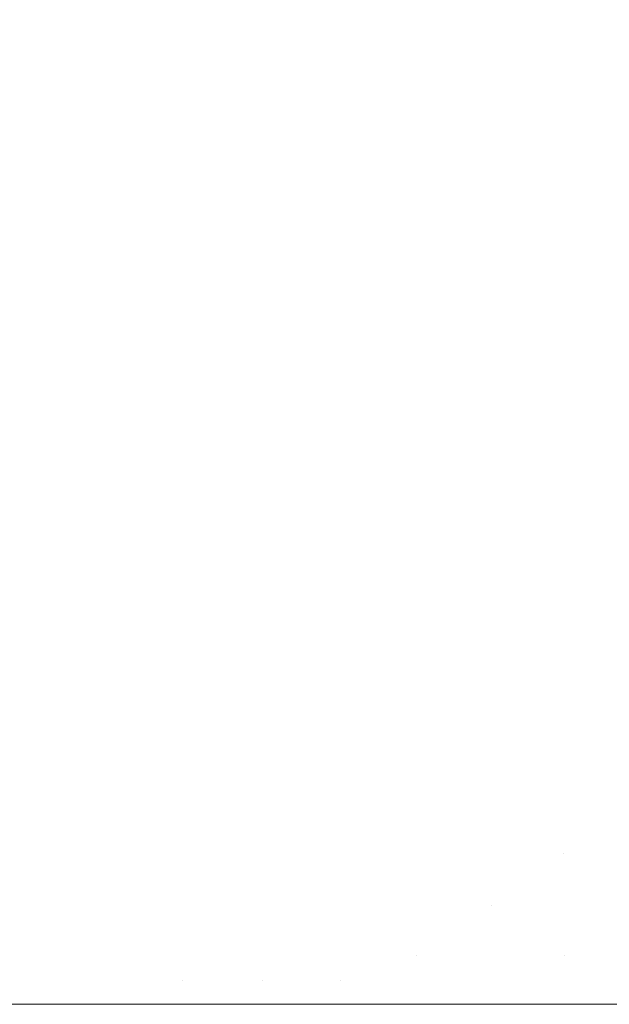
# Model space of a CAD drawing. Header units: centimetres. Extents: x -35.1 to 36.2, y 4.2 to 6.
# Tile 197 of 256: x -11.061 to -11.0226, y 5.9002 to 5.9643. Entities that reach past the tile are written whole.
import ezdxf

# ---------------------------------------------------------------- set-up
doc = ezdxf.new("R2010")
doc.units = ezdxf.units.CM
doc.header["$LTSCALE"] = 2.54
doc.layers.add('Lucido design-1', color=7, linetype='Continuous')

# ---------------------------------------------------------------- blocks, each defined once
blk = doc.blocks.new('Gruppo-4-1')
at = {"color": 7, "linetype": 'Continuous', "lineweight": 9}
for points, invisible_edges in [([(-11.060956, 5.966143, -2276.603867), (-11.060242, 5.964183, -2276.605454), (-11.066724, 5.964183, -2276.607197), (-11.067526, 5.966143, -2276.605634)], 15), ([(-11.054488, 5.966143, -2276.60235), (-11.053861, 5.964183, -2276.603957), (-11.060242, 5.964183, -2276.605454), (-11.060956, 5.966143, -2276.603867)], 15), ([(-11.048137, 5.966143, -2276.601066), (-11.047595, 5.964183, -2276.602691), (-11.053861, 5.964183, -2276.603957), (-11.054488, 5.966143, -2276.60235)], 15), ([(-11.041916, 5.966143, -2276.6), (-11.041458, 5.964183, -2276.601639), (-11.047595, 5.964183, -2276.602691), (-11.048137, 5.966143, -2276.601066)], 15), ([(-11.035835, 5.966143, -2276.599137), (-11.035458, 5.964183, -2276.600788), (-11.041458, 5.964183, -2276.601639), (-11.041916, 5.966143, -2276.6)], 15), ([(-11.029901, 5.966143, -2276.598462), (-11.029604, 5.964183, -2276.600121), (-11.035458, 5.964183, -2276.600788), (-11.035835, 5.966143, -2276.599137)], 15), ([(-11.023901, 5.964183, -2276.599626), (-11.029604, 5.964183, -2276.600121), (-11.029901, 5.966143, -2276.598462), (-11.024121, 5.966143, -2276.59796)], 15), ([(-11.024121, 5.966143, -2276.59796), (-11.018499, 5.966143, -2276.597617), (-11.018354, 5.964183, -2276.599287), (-11.023901, 5.964183, -2276.599626)], 15), ([(36.079692, 5.964491, -2276.245566), (-34.952766, 5.964491, -2276.245566), (-34.952766, 5.961088, -2276.242835), (36.079692, 5.961088, -2276.242835)], 5), ([(-11.065956, 5.962205, -2276.608695), (-11.066724, 5.964183, -2276.607197), (-11.060242, 5.964183, -2276.605454), (-11.059558, 5.962205, -2276.606974)], 15), ([(-11.059558, 5.962205, -2276.606974), (-11.060242, 5.964183, -2276.605454), (-11.053861, 5.964183, -2276.603957), (-11.05326, 5.962205, -2276.605497)], 15), ([(-11.05326, 5.962205, -2276.605497), (-11.053861, 5.964183, -2276.603957), (-11.047595, 5.964183, -2276.602691), (-11.047076, 5.962205, -2276.604247)], 15), ([(-11.047076, 5.962205, -2276.604247), (-11.047595, 5.964183, -2276.602691), (-11.041458, 5.964183, -2276.601639), (-11.041019, 5.962205, -2276.603209)], 15), ([(-11.041019, 5.962205, -2276.603209), (-11.041458, 5.964183, -2276.601639), (-11.035458, 5.964183, -2276.600788), (-11.035097, 5.962205, -2276.602369)], 15), ([(-11.035097, 5.962205, -2276.602369), (-11.035458, 5.964183, -2276.600788), (-11.029604, 5.964183, -2276.600121), (-11.029319, 5.962205, -2276.601711)], 15), ([(-11.023691, 5.962205, -2276.601222), (-11.029319, 5.962205, -2276.601711), (-11.029604, 5.964183, -2276.600121), (-11.023901, 5.964183, -2276.599626)], 15), ([(-11.023901, 5.964183, -2276.599626), (-11.018354, 5.964183, -2276.599287), (-11.018216, 5.962205, -2276.600888), (-11.023691, 5.962205, -2276.601222)], 15), ([(-11.059558, 5.962205, -2276.606974), (-11.058904, 5.960212, -2276.608429), (-11.065221, 5.960212, -2276.610128), (-11.065956, 5.962205, -2276.608695)], 15), ([(-11.05326, 5.962205, -2276.605497), (-11.052685, 5.960212, -2276.60697), (-11.058904, 5.960212, -2276.608429), (-11.059558, 5.962205, -2276.606974)], 15), ([(-11.047076, 5.962205, -2276.604247), (-11.04658, 5.960212, -2276.605736), (-11.052685, 5.960212, -2276.60697), (-11.05326, 5.962205, -2276.605497)], 15), ([(-11.041019, 5.962205, -2276.603209), (-11.040599, 5.960212, -2276.604711), (-11.04658, 5.960212, -2276.605736), (-11.047076, 5.962205, -2276.604247)], 15), ([(-11.035097, 5.962205, -2276.602369), (-11.034752, 5.960212, -2276.603881), (-11.040599, 5.960212, -2276.604711), (-11.041019, 5.962205, -2276.603209)], 15), ([(-11.029319, 5.962205, -2276.601711), (-11.029047, 5.960212, -2276.603232), (-11.034752, 5.960212, -2276.603881), (-11.035097, 5.962205, -2276.602369)], 15), ([(-11.023489, 5.960212, -2276.602749), (-11.029047, 5.960212, -2276.603232), (-11.029319, 5.962205, -2276.601711), (-11.023691, 5.962205, -2276.601222)], 15), ([(-11.023691, 5.962205, -2276.601222), (-11.018216, 5.962205, -2276.600888), (-11.018084, 5.960212, -2276.602419), (-11.023489, 5.960212, -2276.602749)], 15), ([(36.079692, 5.961088, -2276.242835), (-34.952766, 5.961088, -2276.242835), (-34.952766, 5.95757, -2276.240255), (36.079692, 5.95757, -2276.240255)], 5), ([(-11.064519, 5.958206, -2276.611496), (-11.065221, 5.960212, -2276.610128), (-11.058904, 5.960212, -2276.608429), (-11.058279, 5.958206, -2276.609818)], 15), ([(-11.058279, 5.958206, -2276.609818), (-11.058904, 5.960212, -2276.608429), (-11.052685, 5.960212, -2276.60697), (-11.052136, 5.958206, -2276.608377)], 15), ([(-11.052136, 5.958206, -2276.608377), (-11.052685, 5.960212, -2276.60697), (-11.04658, 5.960212, -2276.605736), (-11.046105, 5.958206, -2276.607158)], 15), ([(-11.046105, 5.958206, -2276.607158), (-11.04658, 5.960212, -2276.605736), (-11.040599, 5.960212, -2276.604711), (-11.040197, 5.958206, -2276.606146)], 15), ([(-11.040197, 5.958206, -2276.606146), (-11.040599, 5.960212, -2276.604711), (-11.034752, 5.960212, -2276.603881), (-11.034422, 5.958206, -2276.605326)], 15), ([(-11.034422, 5.958206, -2276.605326), (-11.034752, 5.960212, -2276.603881), (-11.029047, 5.960212, -2276.603232), (-11.028787, 5.958206, -2276.604685)], 15), ([(-11.023297, 5.958206, -2276.604208), (-11.028787, 5.958206, -2276.604685), (-11.029047, 5.960212, -2276.603232), (-11.023489, 5.960212, -2276.602749)], 15), ([(-11.023489, 5.960212, -2276.602749), (-11.018084, 5.960212, -2276.602419), (-11.017957, 5.958206, -2276.603882), (-11.023297, 5.958206, -2276.604208)], 15), ([(-11.058279, 5.958206, -2276.609818), (-11.057683, 5.956191, -2276.611143), (-11.063849, 5.956191, -2276.612801), (-11.064519, 5.958206, -2276.611496)], 15), ([(-11.052136, 5.958206, -2276.608377), (-11.051613, 5.956191, -2276.609719), (-11.057683, 5.956191, -2276.611143), (-11.058279, 5.958206, -2276.609818)], 15), ([(-11.046105, 5.958206, -2276.607158), (-11.045653, 5.956191, -2276.608514), (-11.051613, 5.956191, -2276.609719), (-11.052136, 5.958206, -2276.608377)], 15), ([(-11.040197, 5.958206, -2276.606146), (-11.039814, 5.956191, -2276.607514), (-11.045653, 5.956191, -2276.608514), (-11.046105, 5.958206, -2276.607158)], 15), ([(-11.034422, 5.958206, -2276.605326), (-11.034107, 5.956191, -2276.606704), (-11.039814, 5.956191, -2276.607514), (-11.040197, 5.958206, -2276.606146)], 15), ([(-11.028787, 5.958206, -2276.604685), (-11.028538, 5.956191, -2276.60607), (-11.034107, 5.956191, -2276.606704), (-11.034422, 5.958206, -2276.605326)], 15), ([(-11.023114, 5.956191, -2276.605599), (-11.028538, 5.956191, -2276.60607), (-11.028787, 5.958206, -2276.604685), (-11.023297, 5.958206, -2276.604208)], 15), ([(-11.023297, 5.958206, -2276.604208), (-11.017957, 5.958206, -2276.603882), (-11.017837, 5.956191, -2276.605277), (-11.023114, 5.956191, -2276.605599)], 15), ([(36.079692, 5.95757, -2276.240255), (-34.952766, 5.95757, -2276.240255), (-34.952766, 5.953942, -2276.237831), (36.079692, 5.953942, -2276.237831)], 5), ([(-11.063211, 5.954168, -2276.614044), (-11.063849, 5.956191, -2276.612801), (-11.057683, 5.956191, -2276.611143), (-11.057115, 5.954168, -2276.612405)], 15), ([(-11.057115, 5.954168, -2276.612405), (-11.057683, 5.956191, -2276.611143), (-11.051613, 5.956191, -2276.609719), (-11.051114, 5.954168, -2276.610997)], 15), ([(-11.051114, 5.954168, -2276.610997), (-11.051613, 5.956191, -2276.609719), (-11.045653, 5.956191, -2276.608514), (-11.045222, 5.954168, -2276.609806)], 15), ([(-11.045222, 5.954168, -2276.609806), (-11.045653, 5.956191, -2276.608514), (-11.039814, 5.956191, -2276.607514), (-11.03945, 5.954168, -2276.608817)], 15), ([(-11.03945, 5.954168, -2276.608817), (-11.039814, 5.956191, -2276.607514), (-11.034107, 5.956191, -2276.606704), (-11.033808, 5.954168, -2276.608016)], 15), ([(-11.033808, 5.954168, -2276.608016), (-11.034107, 5.956191, -2276.606704), (-11.028538, 5.956191, -2276.60607), (-11.028302, 5.954168, -2276.607389)], 15), ([(-11.028302, 5.954168, -2276.607389), (-11.028538, 5.956191, -2276.60607), (-11.023114, 5.956191, -2276.605599), (-11.022939, 5.954168, -2276.606924)], 15), ([(-11.022939, 5.954168, -2276.606924), (-11.023114, 5.956191, -2276.605599), (-11.017837, 5.956191, -2276.605277), (-11.017722, 5.954168, -2276.606605)], 15), ([(-11.057115, 5.954168, -2276.612405), (-11.056576, 5.952141, -2276.613604), (-11.062605, 5.952141, -2276.615225), (-11.063211, 5.954168, -2276.614044)], 15), ([(-11.051114, 5.954168, -2276.610997), (-11.05064, 5.952141, -2276.612212), (-11.056576, 5.952141, -2276.613604), (-11.057115, 5.954168, -2276.612405)], 15), ([(-11.045222, 5.954168, -2276.609806), (-11.044812, 5.952141, -2276.611033), (-11.05064, 5.952141, -2276.612212), (-11.051114, 5.954168, -2276.610997)], 15), ([(-11.03945, 5.954168, -2276.608817), (-11.039103, 5.952141, -2276.610055), (-11.044812, 5.952141, -2276.611033), (-11.045222, 5.954168, -2276.609806)], 15), ([(-11.033808, 5.954168, -2276.608016), (-11.033523, 5.952141, -2276.609263), (-11.039103, 5.952141, -2276.610055), (-11.03945, 5.954168, -2276.608817)], 15), ([(-11.028302, 5.954168, -2276.607389), (-11.028077, 5.952141, -2276.608644), (-11.033523, 5.952141, -2276.609263), (-11.033808, 5.954168, -2276.608016)], 15), ([(-11.022939, 5.954168, -2276.606924), (-11.022773, 5.952141, -2276.608183), (-11.028077, 5.952141, -2276.608644), (-11.028302, 5.954168, -2276.607389)], 15), ([(-11.017722, 5.954168, -2276.606605), (-11.017613, 5.952141, -2276.607868), (-11.022773, 5.952141, -2276.608183), (-11.022939, 5.954168, -2276.606924)], 15), ([(36.079692, 5.953942, -2276.237831), (-34.952766, 5.953942, -2276.237831), (-34.952766, 5.950212, -2276.235567), (36.079692, 5.950212, -2276.235567)], 5), ([(-11.06203, 5.950111, -2276.616346), (-11.062605, 5.952141, -2276.615225), (-11.056576, 5.952141, -2276.613604), (-11.056064, 5.950111, -2276.614742)], 15), ([(-11.056064, 5.950111, -2276.614742), (-11.056576, 5.952141, -2276.613604), (-11.05064, 5.952141, -2276.612212), (-11.05019, 5.950111, -2276.613364)], 15), ([(-11.05019, 5.950111, -2276.613364), (-11.05064, 5.952141, -2276.612212), (-11.044812, 5.952141, -2276.611033), (-11.044424, 5.950111, -2276.612198)], 15), ([(-11.044424, 5.950111, -2276.612198), (-11.044812, 5.952141, -2276.611033), (-11.039103, 5.952141, -2276.610055), (-11.038775, 5.950111, -2276.611231)], 15), ([(-11.038775, 5.950111, -2276.611231), (-11.039103, 5.952141, -2276.610055), (-11.033523, 5.952141, -2276.609263), (-11.033252, 5.950111, -2276.610447)], 15), ([(-11.033252, 5.950111, -2276.610447), (-11.033523, 5.952141, -2276.609263), (-11.028077, 5.952141, -2276.608644), (-11.027864, 5.950111, -2276.609834)], 15), ([(-11.027864, 5.950111, -2276.609834), (-11.028077, 5.952141, -2276.608644), (-11.022773, 5.952141, -2276.608183), (-11.022615, 5.950111, -2276.609377)], 15), ([(-11.022615, 5.950111, -2276.609377), (-11.022773, 5.952141, -2276.608183), (-11.017613, 5.952141, -2276.607868), (-11.01751, 5.950111, -2276.609066)], 15), ([(36.079692, 5.950212, -2276.235567), (-34.952766, 5.950212, -2276.235567), (-34.952766, 5.946387, -2276.233469), (36.079692, 5.946387, -2276.233469)], 5), ([(-11.056064, 5.950111, -2276.614742), (-11.055579, 5.948082, -2276.61582), (-11.061485, 5.948082, -2276.617408), (-11.06203, 5.950111, -2276.616346)], 15), ([(-11.05019, 5.950111, -2276.613364), (-11.049764, 5.948082, -2276.614456), (-11.055579, 5.948082, -2276.61582), (-11.056064, 5.950111, -2276.614742)], 15), ([(-11.044424, 5.950111, -2276.612198), (-11.044056, 5.948082, -2276.613302), (-11.049764, 5.948082, -2276.614456), (-11.05019, 5.950111, -2276.613364)], 15), ([(-11.038775, 5.950111, -2276.611231), (-11.038463, 5.948082, -2276.612344), (-11.044056, 5.948082, -2276.613302), (-11.044424, 5.950111, -2276.612198)], 15), ([(-11.033252, 5.950111, -2276.610447), (-11.032996, 5.948082, -2276.611568), (-11.038463, 5.948082, -2276.612344), (-11.038775, 5.950111, -2276.611231)], 15), ([(-11.027864, 5.950111, -2276.609834), (-11.027662, 5.948082, -2276.610961), (-11.032996, 5.948082, -2276.611568), (-11.033252, 5.950111, -2276.610447)], 15), ([(-11.022615, 5.950111, -2276.609377), (-11.022466, 5.948082, -2276.610509), (-11.027662, 5.948082, -2276.610961), (-11.027864, 5.950111, -2276.609834)], 15), ([(-11.01751, 5.950111, -2276.609066), (-11.017412, 5.948082, -2276.610201), (-11.022466, 5.948082, -2276.610509), (-11.022615, 5.950111, -2276.609377)], 15), ([(-11.066896, 5.946055, -2276.620221), (-11.067468, 5.948082, -2276.619235), (-11.061485, 5.948082, -2276.617408), (-11.06097, 5.946055, -2276.618412)], 15), ([(-11.06097, 5.946055, -2276.618412), (-11.061485, 5.948082, -2276.617408), (-11.055579, 5.948082, -2276.61582), (-11.05512, 5.946055, -2276.616839)], 15), ([(-11.05512, 5.946055, -2276.616839), (-11.055579, 5.948082, -2276.61582), (-11.049764, 5.948082, -2276.614456), (-11.049362, 5.946055, -2276.615488)], 15), ([(-11.049362, 5.946055, -2276.615488), (-11.049764, 5.948082, -2276.614456), (-11.044056, 5.948082, -2276.613302), (-11.043708, 5.946055, -2276.614345)], 15), ([(-11.043708, 5.946055, -2276.614345), (-11.044056, 5.948082, -2276.613302), (-11.038463, 5.948082, -2276.612344), (-11.038169, 5.946055, -2276.613396)], 15), ([(-11.038169, 5.946055, -2276.613396), (-11.038463, 5.948082, -2276.612344), (-11.032996, 5.948082, -2276.611568), (-11.032754, 5.946055, -2276.612628)], 15), ([(-11.032754, 5.946055, -2276.612628), (-11.032996, 5.948082, -2276.611568), (-11.027662, 5.948082, -2276.610961), (-11.027471, 5.946055, -2276.612026)], 15), ([(-11.027471, 5.946055, -2276.612026), (-11.027662, 5.948082, -2276.610961), (-11.022466, 5.948082, -2276.610509), (-11.022325, 5.946055, -2276.611579)], 15), ([(36.079692, 5.946387, -2276.233469), (-34.952766, 5.946387, -2276.233469), (-34.952766, 5.942474, -2276.231539), (36.079692, 5.942474, -2276.231539)], 5), ([(-11.06097, 5.946055, -2276.618412), (-11.060484, 5.944032, -2276.619359), (-11.066356, 5.944032, -2276.621152), (-11.066896, 5.946055, -2276.620221)], 15), ([(-11.05512, 5.946055, -2276.616839), (-11.054688, 5.944032, -2276.617801), (-11.060484, 5.944032, -2276.619359), (-11.06097, 5.946055, -2276.618412)], 15), ([(-11.049362, 5.946055, -2276.615488), (-11.048982, 5.944032, -2276.616462), (-11.054688, 5.944032, -2276.617801), (-11.05512, 5.946055, -2276.616839)], 15), ([(-11.043708, 5.946055, -2276.614345), (-11.043379, 5.944032, -2276.61533), (-11.048982, 5.944032, -2276.616462), (-11.049362, 5.946055, -2276.615488)], 15), ([(-11.038169, 5.946055, -2276.613396), (-11.037891, 5.944032, -2276.614389), (-11.043379, 5.944032, -2276.61533), (-11.043708, 5.946055, -2276.614345)], 15), ([(-11.032754, 5.946055, -2276.612628), (-11.032526, 5.944032, -2276.613628), (-11.037891, 5.944032, -2276.614389), (-11.038169, 5.946055, -2276.613396)], 15), ([(-11.027471, 5.946055, -2276.612026), (-11.027291, 5.944032, -2276.613032), (-11.032526, 5.944032, -2276.613628), (-11.032754, 5.946055, -2276.612628)], 15), ([(-11.022325, 5.946055, -2276.611579), (-11.022192, 5.944032, -2276.612589), (-11.027291, 5.944032, -2276.613032), (-11.027471, 5.946055, -2276.612026)], 15), ([(-11.065847, 5.942016, -2276.622029), (-11.066356, 5.944032, -2276.621152), (-11.060484, 5.944032, -2276.619359), (-11.060027, 5.942016, -2276.620251)], 15), ([(-11.060027, 5.942016, -2276.620251), (-11.060484, 5.944032, -2276.619359), (-11.054688, 5.944032, -2276.617801), (-11.05428, 5.942016, -2276.618706)], 15), ([(-11.05428, 5.942016, -2276.618706), (-11.054688, 5.944032, -2276.617801), (-11.048982, 5.944032, -2276.616462), (-11.048624, 5.942016, -2276.617379)], 15), ([(-11.048624, 5.942016, -2276.617379), (-11.048982, 5.944032, -2276.616462), (-11.043379, 5.944032, -2276.61533), (-11.04307, 5.942016, -2276.616257)], 15), ([(-11.04307, 5.942016, -2276.616257), (-11.043379, 5.944032, -2276.61533), (-11.037891, 5.944032, -2276.614389), (-11.037629, 5.942016, -2276.615325)], 15), ([(-11.037629, 5.942016, -2276.615325), (-11.037891, 5.944032, -2276.614389), (-11.032526, 5.944032, -2276.613628), (-11.032311, 5.942016, -2276.61457)], 15), ([(-11.032311, 5.942016, -2276.61457), (-11.032526, 5.944032, -2276.613628), (-11.027291, 5.944032, -2276.613032), (-11.027121, 5.942016, -2276.613979)], 15), ([(-11.027121, 5.942016, -2276.613979), (-11.027291, 5.944032, -2276.613032), (-11.022192, 5.944032, -2276.612589), (-11.022066, 5.942016, -2276.61354)], 15), ([(36.079692, 5.942474, -2276.231539), (-34.952766, 5.942474, -2276.231539), (-34.952766, 5.93848, -2276.229782), (36.079692, 5.93848, -2276.229782)], 5), ([(-11.060027, 5.942016, -2276.620251), (-11.059597, 5.940007, -2276.62109), (-11.065369, 5.940007, -2276.622852), (-11.065847, 5.942016, -2276.622029)], 15), ([(-11.05428, 5.942016, -2276.618706), (-11.053898, 5.940007, -2276.619557), (-11.059597, 5.940007, -2276.62109), (-11.060027, 5.942016, -2276.620251)], 15), ([(-11.048624, 5.942016, -2276.617379), (-11.048288, 5.940007, -2276.618241), (-11.053898, 5.940007, -2276.619557), (-11.05428, 5.942016, -2276.618706)], 15), ([(-11.04307, 5.942016, -2276.616257), (-11.042779, 5.940007, -2276.617128), (-11.048288, 5.940007, -2276.618241), (-11.048624, 5.942016, -2276.617379)], 15), ([(-11.037629, 5.942016, -2276.615325), (-11.037384, 5.940007, -2276.616203), (-11.042779, 5.940007, -2276.617128), (-11.04307, 5.942016, -2276.616257)], 15), ([(-11.032311, 5.942016, -2276.61457), (-11.032109, 5.940007, -2276.615454), (-11.037384, 5.940007, -2276.616203), (-11.037629, 5.942016, -2276.615325)], 15), ([(-11.027121, 5.942016, -2276.613979), (-11.026962, 5.940007, -2276.614869), (-11.032109, 5.940007, -2276.615454), (-11.032311, 5.942016, -2276.61457)], 15), ([(-11.022066, 5.942016, -2276.61354), (-11.021948, 5.940007, -2276.614433), (-11.026962, 5.940007, -2276.614869), (-11.027121, 5.942016, -2276.613979)], 15), ([(-11.064922, 5.938008, -2276.623624), (-11.065369, 5.940007, -2276.622852), (-11.059597, 5.940007, -2276.62109), (-11.059194, 5.938008, -2276.621875)], 15), ([(-11.059194, 5.938008, -2276.621875), (-11.059597, 5.940007, -2276.62109), (-11.053898, 5.940007, -2276.619557), (-11.053539, 5.938008, -2276.620355)], 15), ([(-11.053539, 5.938008, -2276.620355), (-11.053898, 5.940007, -2276.619557), (-11.048288, 5.940007, -2276.618241), (-11.047973, 5.938008, -2276.619049)], 15), ([(-11.047973, 5.938008, -2276.619049), (-11.048288, 5.940007, -2276.618241), (-11.042779, 5.940007, -2276.617128), (-11.042507, 5.938008, -2276.617944)], 15), ([(-11.042507, 5.938008, -2276.617944), (-11.042779, 5.940007, -2276.617128), (-11.037384, 5.940007, -2276.616203), (-11.037153, 5.938008, -2276.617027)], 15), ([(-11.037153, 5.938008, -2276.617027), (-11.037384, 5.940007, -2276.616203), (-11.032109, 5.940007, -2276.615454), (-11.031919, 5.938008, -2276.616284)], 15), ([(-11.031919, 5.938008, -2276.616284), (-11.032109, 5.940007, -2276.615454), (-11.026962, 5.940007, -2276.614869), (-11.026813, 5.938008, -2276.615703)], 15), ([(-11.026813, 5.938008, -2276.615703), (-11.026962, 5.940007, -2276.614869), (-11.021948, 5.940007, -2276.614433), (-11.021838, 5.938008, -2276.61527)], 15), ([(36.079692, 5.93848, -2276.229782), (-34.952766, 5.93848, -2276.229782), (-34.952766, 5.934414, -2276.228201), (36.079692, 5.934414, -2276.228201)], 5), ([(-11.059194, 5.938008, -2276.621875), (-11.058817, 5.936021, -2276.62261), (-11.064503, 5.936021, -2276.624346), (-11.064922, 5.938008, -2276.623624)], 15), ([(-11.053539, 5.938008, -2276.620355), (-11.053204, 5.936021, -2276.6211), (-11.058817, 5.936021, -2276.62261), (-11.059194, 5.938008, -2276.621875)], 15), ([(-11.047973, 5.938008, -2276.619049), (-11.047678, 5.936021, -2276.619804), (-11.053204, 5.936021, -2276.6211), (-11.053539, 5.938008, -2276.620355)], 15), ([(-11.042507, 5.938008, -2276.617944), (-11.042252, 5.936021, -2276.618707), (-11.047678, 5.936021, -2276.619804), (-11.047973, 5.938008, -2276.619049)], 15), ([(-11.037153, 5.938008, -2276.617027), (-11.036938, 5.936021, -2276.617797), (-11.042252, 5.936021, -2276.618707), (-11.042507, 5.938008, -2276.617944)], 15), ([(-11.031919, 5.938008, -2276.616284), (-11.031742, 5.936021, -2276.617059), (-11.036938, 5.936021, -2276.617797), (-11.037153, 5.938008, -2276.617027)], 15), ([(-11.026813, 5.938008, -2276.615703), (-11.026673, 5.936021, -2276.616482), (-11.031742, 5.936021, -2276.617059), (-11.031919, 5.938008, -2276.616284)], 15), ([(-11.021838, 5.938008, -2276.61527), (-11.021735, 5.936021, -2276.616053), (-11.026673, 5.936021, -2276.616482), (-11.026813, 5.938008, -2276.615703)], 15), ([(-11.064112, 5.934046, -2276.625019), (-11.064503, 5.936021, -2276.624346), (-11.058817, 5.936021, -2276.62261), (-11.058465, 5.934046, -2276.623295)], 15), ([(-11.058465, 5.934046, -2276.623295), (-11.058817, 5.936021, -2276.62261), (-11.053204, 5.936021, -2276.6211), (-11.052891, 5.934046, -2276.621796)], 15), ([(-11.052891, 5.934046, -2276.621796), (-11.053204, 5.936021, -2276.6211), (-11.047678, 5.936021, -2276.619804), (-11.047403, 5.934046, -2276.620508)], 15), ([(-11.047403, 5.934046, -2276.620508), (-11.047678, 5.936021, -2276.619804), (-11.042252, 5.936021, -2276.618707), (-11.042015, 5.934046, -2276.619419)], 15), ([(-11.042015, 5.934046, -2276.619419), (-11.042252, 5.936021, -2276.618707), (-11.036938, 5.936021, -2276.617797), (-11.036737, 5.934046, -2276.618515)], 15), ([(-11.036737, 5.934046, -2276.618515), (-11.036938, 5.936021, -2276.617797), (-11.031742, 5.936021, -2276.617059), (-11.031577, 5.934046, -2276.617782)], 15), ([(-11.031577, 5.934046, -2276.617782), (-11.031742, 5.936021, -2276.617059), (-11.026673, 5.936021, -2276.616482), (-11.026543, 5.934046, -2276.617209)], 15), ([(-11.026543, 5.934046, -2276.617209), (-11.026673, 5.936021, -2276.616482), (-11.021735, 5.936021, -2276.616053), (-11.021638, 5.934046, -2276.616783)], 15), ([(36.079692, 5.934414, -2276.228201), (-34.952766, 5.934414, -2276.228201), (-34.952766, 5.930283, -2276.226798), (36.079692, 5.930283, -2276.226798)], 5), ([(-11.058465, 5.934046, -2276.623295), (-11.058139, 5.932086, -2276.623931), (-11.063749, 5.932086, -2276.625644), (-11.064112, 5.934046, -2276.625019)], 15), ([(-11.052891, 5.934046, -2276.621796), (-11.0526, 5.932086, -2276.622442), (-11.058139, 5.932086, -2276.623931), (-11.058465, 5.934046, -2276.623295)], 15), ([(-11.047403, 5.934046, -2276.620508), (-11.047148, 5.932086, -2276.621163), (-11.0526, 5.932086, -2276.622442), (-11.052891, 5.934046, -2276.621796)], 15), ([(-11.042015, 5.934046, -2276.619419), (-11.041794, 5.932086, -2276.620081), (-11.047148, 5.932086, -2276.621163), (-11.047403, 5.934046, -2276.620508)], 15), ([(-11.036737, 5.934046, -2276.618515), (-11.03655, 5.932086, -2276.619182), (-11.041794, 5.932086, -2276.620081), (-11.042015, 5.934046, -2276.619419)], 15), ([(-11.031577, 5.934046, -2276.617782), (-11.031424, 5.932086, -2276.618455), (-11.03655, 5.932086, -2276.619182), (-11.036737, 5.934046, -2276.618515)], 15), ([(-11.026543, 5.934046, -2276.617209), (-11.026422, 5.932086, -2276.617885), (-11.031424, 5.932086, -2276.618455), (-11.031577, 5.934046, -2276.617782)], 15), ([(-11.021638, 5.934046, -2276.616783), (-11.021549, 5.932086, -2276.617462), (-11.026422, 5.932086, -2276.617885), (-11.026543, 5.934046, -2276.617209)], 15), ([(-11.063413, 5.930141, -2276.626224), (-11.063749, 5.932086, -2276.625644), (-11.058139, 5.932086, -2276.623931), (-11.057836, 5.930141, -2276.624522)], 15), ([(-11.057836, 5.930141, -2276.624522), (-11.058139, 5.932086, -2276.623931), (-11.0526, 5.932086, -2276.622442), (-11.05233, 5.930141, -2276.623041)], 15), ([(-11.05233, 5.930141, -2276.623041), (-11.0526, 5.932086, -2276.622442), (-11.047148, 5.932086, -2276.621163), (-11.046911, 5.930141, -2276.62177)], 15), ([(-11.046911, 5.930141, -2276.62177), (-11.047148, 5.932086, -2276.621163), (-11.041794, 5.932086, -2276.620081), (-11.04159, 5.930141, -2276.620694)], 15), ([(-11.04159, 5.930141, -2276.620694), (-11.041794, 5.932086, -2276.620081), (-11.03655, 5.932086, -2276.619182), (-11.036377, 5.930141, -2276.619801)], 15), ([(-11.036377, 5.930141, -2276.619801), (-11.03655, 5.932086, -2276.619182), (-11.031424, 5.932086, -2276.618455), (-11.031281, 5.930141, -2276.619078)], 15), ([(-11.031281, 5.930141, -2276.619078), (-11.031424, 5.932086, -2276.618455), (-11.026422, 5.932086, -2276.617885), (-11.026309, 5.930141, -2276.618512)], 15), ([(-11.026309, 5.930141, -2276.618512), (-11.026422, 5.932086, -2276.617885), (-11.021549, 5.932086, -2276.617462), (-11.021466, 5.930141, -2276.618091)], 15), ([(36.079692, 5.930283, -2276.226798), (-34.952766, 5.930283, -2276.226798), (-34.952766, 5.926094, -2276.225577), (36.079692, 5.926094, -2276.225577)], 5), ([(-11.057836, 5.930141, -2276.624522), (-11.057556, 5.928212, -2276.625067), (-11.063102, 5.928212, -2276.62676), (-11.063413, 5.930141, -2276.626224)], 15), ([(-11.05233, 5.930141, -2276.623041), (-11.052082, 5.928212, -2276.623594), (-11.057556, 5.928212, -2276.625067), (-11.057836, 5.930141, -2276.624522)], 15), ([(-11.046911, 5.930141, -2276.62177), (-11.046692, 5.928212, -2276.62233), (-11.052082, 5.928212, -2276.623594), (-11.05233, 5.930141, -2276.623041)], 15), ([(-11.04159, 5.930141, -2276.620694), (-11.041401, 5.928212, -2276.62126), (-11.046692, 5.928212, -2276.62233), (-11.046911, 5.930141, -2276.62177)], 15), ([(-11.036377, 5.930141, -2276.619801), (-11.036217, 5.928212, -2276.620372), (-11.041401, 5.928212, -2276.62126), (-11.04159, 5.930141, -2276.620694)], 15), ([(-11.031281, 5.930141, -2276.619078), (-11.03115, 5.928212, -2276.619653), (-11.036217, 5.928212, -2276.620372), (-11.036377, 5.930141, -2276.619801)], 15), ([(-11.026309, 5.930141, -2276.618512), (-11.026206, 5.928212, -2276.61909), (-11.03115, 5.928212, -2276.619653), (-11.031281, 5.930141, -2276.619078)], 15), ([(-11.021466, 5.930141, -2276.618091), (-11.021389, 5.928212, -2276.618672), (-11.026206, 5.928212, -2276.61909), (-11.026309, 5.930141, -2276.618512)], 15), ([(-11.062816, 5.926301, -2276.627252), (-11.063102, 5.928212, -2276.62676), (-11.057556, 5.928212, -2276.625067), (-11.057299, 5.926301, -2276.625568)], 15), ([(-11.057299, 5.926301, -2276.625568), (-11.057556, 5.928212, -2276.625067), (-11.052082, 5.928212, -2276.623594), (-11.051853, 5.926301, -2276.624103)], 15), ([(-11.051853, 5.926301, -2276.624103), (-11.052082, 5.928212, -2276.623594), (-11.046692, 5.928212, -2276.62233), (-11.046491, 5.926301, -2276.622845)], 15), ([(-11.046491, 5.926301, -2276.622845), (-11.046692, 5.928212, -2276.62233), (-11.041401, 5.928212, -2276.62126), (-11.041227, 5.926301, -2276.621781)], 15), ([(-11.041227, 5.926301, -2276.621781), (-11.041401, 5.928212, -2276.62126), (-11.036217, 5.928212, -2276.620372), (-11.03607, 5.926301, -2276.620898)], 15), ([(-11.03607, 5.926301, -2276.620898), (-11.036217, 5.928212, -2276.620372), (-11.03115, 5.928212, -2276.619653), (-11.031029, 5.926301, -2276.620182)], 15), ([(-11.031029, 5.926301, -2276.620182), (-11.03115, 5.928212, -2276.619653), (-11.026206, 5.928212, -2276.61909), (-11.02611, 5.926301, -2276.619622)], 15), ([(-11.02611, 5.926301, -2276.619622), (-11.026206, 5.928212, -2276.61909), (-11.021389, 5.928212, -2276.618672), (-11.021319, 5.926301, -2276.619206)], 15), ([(36.079692, 5.926094, -2276.225577), (-34.952766, 5.926094, -2276.225577), (-34.952766, 5.921856, -2276.22454), (36.079692, 5.921856, -2276.22454)], 5), ([(-11.057299, 5.926301, -2276.625568), (-11.057064, 5.924408, -2276.626027), (-11.062555, 5.924408, -2276.627703), (-11.062816, 5.926301, -2276.627252)], 15), ([(-11.051853, 5.926301, -2276.624103), (-11.051643, 5.924408, -2276.624569), (-11.057064, 5.924408, -2276.626027), (-11.057299, 5.926301, -2276.625568)], 15), ([(-11.046491, 5.926301, -2276.622845), (-11.046307, 5.924408, -2276.623317), (-11.051643, 5.924408, -2276.624569), (-11.051853, 5.926301, -2276.624103)], 15), ([(-11.041227, 5.926301, -2276.621781), (-11.041068, 5.924408, -2276.622258), (-11.046307, 5.924408, -2276.623317), (-11.046491, 5.926301, -2276.622845)], 15), ([(-11.03607, 5.926301, -2276.620898), (-11.035936, 5.924408, -2276.621379), (-11.041068, 5.924408, -2276.622258), (-11.041227, 5.926301, -2276.621781)], 15), ([(-11.031029, 5.926301, -2276.620182), (-11.030918, 5.924408, -2276.620667), (-11.035936, 5.924408, -2276.621379), (-11.03607, 5.926301, -2276.620898)], 15), ([(-11.02611, 5.926301, -2276.619622), (-11.026023, 5.924408, -2276.62011), (-11.030918, 5.924408, -2276.620667), (-11.031029, 5.926301, -2276.620182)], 15), ([(-11.021319, 5.926301, -2276.619206), (-11.021254, 5.924408, -2276.619695), (-11.026023, 5.924408, -2276.62011), (-11.02611, 5.926301, -2276.619622)], 15), ([(-11.062316, 5.922535, -2276.628114), (-11.062555, 5.924408, -2276.627703), (-11.057064, 5.924408, -2276.626027), (-11.056849, 5.922535, -2276.626445)], 15), ([(-11.056849, 5.922535, -2276.626445), (-11.057064, 5.924408, -2276.626027), (-11.051643, 5.924408, -2276.624569), (-11.051452, 5.922535, -2276.624994)], 15), ([(-11.051452, 5.922535, -2276.624994), (-11.051643, 5.924408, -2276.624569), (-11.046307, 5.924408, -2276.623317), (-11.046139, 5.922535, -2276.623747)], 15), ([(-11.046139, 5.922535, -2276.623747), (-11.046307, 5.924408, -2276.623317), (-11.041068, 5.924408, -2276.622258), (-11.040923, 5.922535, -2276.622693)], 15), ([(-11.040923, 5.922535, -2276.622693), (-11.041068, 5.924408, -2276.622258), (-11.035936, 5.924408, -2276.621379), (-11.035813, 5.922535, -2276.621818)], 15), ([(-11.035813, 5.922535, -2276.621818), (-11.035936, 5.924408, -2276.621379), (-11.030918, 5.924408, -2276.620667), (-11.030818, 5.922535, -2276.621109)], 15), ([(-11.030818, 5.922535, -2276.621109), (-11.030918, 5.924408, -2276.620667), (-11.026023, 5.924408, -2276.62011), (-11.025943, 5.922535, -2276.620554)], 15), ([(-11.025943, 5.922535, -2276.620554), (-11.026023, 5.924408, -2276.62011), (-11.021254, 5.924408, -2276.619695), (-11.021195, 5.922535, -2276.620141)], 15), ([(-11.056849, 5.922535, -2276.626445), (-11.056655, 5.920683, -2276.626824), (-11.0621, 5.920683, -2276.628487), (-11.062316, 5.922535, -2276.628114)], 15), ([(-11.051452, 5.922535, -2276.624994), (-11.051279, 5.920683, -2276.625378), (-11.056655, 5.920683, -2276.626824), (-11.056849, 5.922535, -2276.626445)], 15), ([(-11.046139, 5.922535, -2276.623747), (-11.045987, 5.920683, -2276.624137), (-11.051279, 5.920683, -2276.625378), (-11.051452, 5.922535, -2276.624994)], 15), ([(-11.040923, 5.922535, -2276.622693), (-11.040791, 5.920683, -2276.623087), (-11.045987, 5.920683, -2276.624137), (-11.046139, 5.922535, -2276.623747)], 15), ([(-11.035813, 5.922535, -2276.621818), (-11.035702, 5.920683, -2276.622215), (-11.040791, 5.920683, -2276.623087), (-11.040923, 5.922535, -2276.622693)], 15), ([(-11.030818, 5.922535, -2276.621109), (-11.030726, 5.920683, -2276.621509), (-11.035702, 5.920683, -2276.622215), (-11.035813, 5.922535, -2276.621818)], 15), ([(-11.025943, 5.922535, -2276.620554), (-11.025871, 5.920683, -2276.620956), (-11.030726, 5.920683, -2276.621509), (-11.030818, 5.922535, -2276.621109)], 15), ([(-11.021195, 5.922535, -2276.620141), (-11.021142, 5.920683, -2276.620545), (-11.025871, 5.920683, -2276.620956), (-11.025943, 5.922535, -2276.620554)], 15), ([(36.079692, 5.920679, -2276.224306), (36.079692, 5.921856, -2276.22454), (-34.952766, 5.921856, -2276.22454), (-34.952766, 5.920679, -2276.224306)], 10), ([(-34.952766, 5.920679, -2276.224306), (-34.952766, 5.917577, -2276.223689), (36.079692, 5.917577, -2276.223689), (36.079692, 5.920679, -2276.224306)], 10), ([(-11.061906, 5.918851, -2276.628822), (-11.0621, 5.920683, -2276.628487), (-11.056655, 5.920683, -2276.626824), (-11.05648, 5.918851, -2276.627165)], 15), ([(-11.05648, 5.918851, -2276.627165), (-11.056655, 5.920683, -2276.626824), (-11.051279, 5.920683, -2276.625378), (-11.051123, 5.918851, -2276.625725)], 15), ([(-11.051123, 5.918851, -2276.625725), (-11.051279, 5.920683, -2276.625378), (-11.045987, 5.920683, -2276.624137), (-11.04585, 5.918851, -2276.624488)], 15), ([(-11.04585, 5.918851, -2276.624488), (-11.045987, 5.920683, -2276.624137), (-11.040791, 5.920683, -2276.623087), (-11.040673, 5.918851, -2276.623441)], 15), ([(-11.040673, 5.918851, -2276.623441), (-11.040791, 5.920683, -2276.623087), (-11.035702, 5.920683, -2276.622215), (-11.035602, 5.918851, -2276.622572)], 15), ([(-11.035602, 5.918851, -2276.622572), (-11.035702, 5.920683, -2276.622215), (-11.030726, 5.920683, -2276.621509), (-11.030644, 5.918851, -2276.621869)], 15), ([(-11.030644, 5.918851, -2276.621869), (-11.030726, 5.920683, -2276.621509), (-11.025871, 5.920683, -2276.620956), (-11.025807, 5.918851, -2276.621318)], 15), ([(-11.025807, 5.918851, -2276.621318), (-11.025871, 5.920683, -2276.620956), (-11.021142, 5.920683, -2276.620545), (-11.021094, 5.918851, -2276.620909)], 15), ([(-11.05648, 5.918851, -2276.627165), (-11.056323, 5.91704, -2276.62747), (-11.061732, 5.91704, -2276.629121), (-11.061906, 5.918851, -2276.628822)], 15), ([(-11.051123, 5.918851, -2276.625725), (-11.050984, 5.91704, -2276.626034), (-11.056323, 5.91704, -2276.62747), (-11.05648, 5.918851, -2276.627165)], 15), ([(-11.04585, 5.918851, -2276.624488), (-11.045728, 5.91704, -2276.624801), (-11.050984, 5.91704, -2276.626034), (-11.051123, 5.918851, -2276.625725)], 15), ([(-11.040673, 5.918851, -2276.623441), (-11.040568, 5.91704, -2276.623758), (-11.045728, 5.91704, -2276.624801), (-11.04585, 5.918851, -2276.624488)], 15), ([(-11.035602, 5.918851, -2276.622572), (-11.035512, 5.91704, -2276.622892), (-11.040568, 5.91704, -2276.623758), (-11.040673, 5.918851, -2276.623441)], 15), ([(-11.030644, 5.918851, -2276.621869), (-11.030571, 5.91704, -2276.62219), (-11.035512, 5.91704, -2276.622892), (-11.035602, 5.918851, -2276.622572)], 15), ([(-11.025807, 5.918851, -2276.621318), (-11.025749, 5.91704, -2276.621641), (-11.030571, 5.91704, -2276.62219), (-11.030644, 5.918851, -2276.621869)], 15), ([(-11.021094, 5.918851, -2276.620909), (-11.021051, 5.91704, -2276.621233), (-11.025749, 5.91704, -2276.621641), (-11.025807, 5.918851, -2276.621318)], 15), ([(36.079692, 5.917039, -2276.223606), (36.079692, 5.917577, -2276.223689), (-34.952766, 5.917577, -2276.223689), (-34.952766, 5.917039, -2276.223606)], 10), ([(-34.952766, 5.917039, -2276.223606), (-34.952766, 5.913486, -2276.22306), (36.079692, 5.913486, -2276.22306), (36.079692, 5.917039, -2276.223606)], 10), ([(-11.061578, 5.915252, -2276.629386), (-11.061732, 5.91704, -2276.629121), (-11.056323, 5.91704, -2276.62747), (-11.056185, 5.915252, -2276.627739)], 15), ([(-11.056185, 5.915252, -2276.627739), (-11.056323, 5.91704, -2276.62747), (-11.050984, 5.91704, -2276.626034), (-11.050861, 5.915252, -2276.626308)], 15), ([(-11.050861, 5.915252, -2276.626308), (-11.050984, 5.91704, -2276.626034), (-11.045728, 5.91704, -2276.624801), (-11.04562, 5.915252, -2276.625078)], 15), ([(-11.04562, 5.915252, -2276.625078), (-11.045728, 5.91704, -2276.624801), (-11.040568, 5.91704, -2276.623758), (-11.040474, 5.915252, -2276.624038)], 15), ([(-11.040474, 5.915252, -2276.624038), (-11.040568, 5.91704, -2276.623758), (-11.035512, 5.91704, -2276.622892), (-11.035433, 5.915252, -2276.623174)], 15), ([(-11.035433, 5.915252, -2276.623174), (-11.035512, 5.91704, -2276.622892), (-11.030571, 5.91704, -2276.62219), (-11.030506, 5.915252, -2276.622475)], 15), ([(-11.030506, 5.915252, -2276.622475), (-11.030571, 5.91704, -2276.62219), (-11.025749, 5.91704, -2276.621641), (-11.025697, 5.915252, -2276.621928)], 15), ([(-11.025697, 5.915252, -2276.621928), (-11.025749, 5.91704, -2276.621641), (-11.021051, 5.91704, -2276.621233), (-11.021014, 5.915252, -2276.621521)], 15), ([(-11.056185, 5.915252, -2276.627739), (-11.056064, 5.913486, -2276.627975), (-11.061444, 5.913486, -2276.629617), (-11.061578, 5.915252, -2276.629386)], 15), ([(-11.050861, 5.915252, -2276.626308), (-11.050753, 5.913486, -2276.626547), (-11.056064, 5.913486, -2276.627975), (-11.056185, 5.915252, -2276.627739)], 15), ([(-11.04562, 5.915252, -2276.625078), (-11.045526, 5.913486, -2276.62532), (-11.050753, 5.913486, -2276.626547), (-11.050861, 5.915252, -2276.626308)], 15), ([(-11.040474, 5.915252, -2276.624038), (-11.040392, 5.913486, -2276.624283), (-11.045526, 5.913486, -2276.62532), (-11.04562, 5.915252, -2276.625078)], 15), ([(-11.035433, 5.915252, -2276.623174), (-11.035364, 5.913486, -2276.623421), (-11.040392, 5.913486, -2276.624283), (-11.040474, 5.915252, -2276.624038)], 15), ([(-11.030506, 5.915252, -2276.622475), (-11.030449, 5.913486, -2276.622724), (-11.035364, 5.913486, -2276.623421), (-11.035433, 5.915252, -2276.623174)], 15), ([(-11.025697, 5.915252, -2276.621928), (-11.025653, 5.913486, -2276.622178), (-11.030449, 5.913486, -2276.622724), (-11.030506, 5.915252, -2276.622475)], 15), ([(-11.021014, 5.915252, -2276.621521), (-11.02098, 5.913486, -2276.621772), (-11.025653, 5.913486, -2276.622178), (-11.025697, 5.915252, -2276.621928)], 15), ([(-34.952766, 5.913486, -2276.22306), (-34.952766, 5.913265, -2276.223025), (36.079692, 5.913265, -2276.223025), (36.079692, 5.913486, -2276.22306)], 10), ([(36.079692, 5.910022, -2276.22267), (36.079692, 5.913265, -2276.223025), (-34.952766, 5.913265, -2276.223025), (-34.952766, 5.910022, -2276.22267)], 10), ([(-11.061328, 5.911744, -2276.629817), (-11.061444, 5.913486, -2276.629617), (-11.056064, 5.913486, -2276.627975), (-11.05596, 5.911744, -2276.628178)], 15), ([(-11.05596, 5.911744, -2276.628178), (-11.056064, 5.913486, -2276.627975), (-11.050753, 5.913486, -2276.626547), (-11.050661, 5.911744, -2276.626753)], 15), ([(-11.050661, 5.911744, -2276.626753), (-11.050753, 5.913486, -2276.626547), (-11.045526, 5.913486, -2276.62532), (-11.045444, 5.911744, -2276.62553)], 15), ([(-11.045444, 5.911744, -2276.62553), (-11.045526, 5.913486, -2276.62532), (-11.040392, 5.913486, -2276.624283), (-11.040322, 5.911744, -2276.624494)], 15), ([(-11.040322, 5.911744, -2276.624494), (-11.040392, 5.913486, -2276.624283), (-11.035364, 5.913486, -2276.623421), (-11.035305, 5.911744, -2276.623635)], 15), ([(-11.035305, 5.911744, -2276.623635), (-11.035364, 5.913486, -2276.623421), (-11.030449, 5.913486, -2276.622724), (-11.0304, 5.911744, -2276.622938)], 15), ([(-11.0304, 5.911744, -2276.622938), (-11.030449, 5.913486, -2276.622724), (-11.025653, 5.913486, -2276.622178), (-11.025614, 5.911744, -2276.622394)], 15), ([(-11.025614, 5.911744, -2276.622394), (-11.025653, 5.913486, -2276.622178), (-11.02098, 5.913486, -2276.621772), (-11.020952, 5.911744, -2276.621989)], 15), ([(-11.05596, 5.911744, -2276.628178), (-11.055871, 5.910024, -2276.628351), (-11.06123, 5.910024, -2276.629987), (-11.061328, 5.911744, -2276.629817)], 15), ([(-11.050661, 5.911744, -2276.626753), (-11.050582, 5.910024, -2276.626928), (-11.055871, 5.910024, -2276.628351), (-11.05596, 5.911744, -2276.628178)], 15), ([(-11.045444, 5.911744, -2276.62553), (-11.045375, 5.910024, -2276.625707), (-11.050582, 5.910024, -2276.626928), (-11.050661, 5.911744, -2276.626753)], 15), ([(-11.040322, 5.911744, -2276.624494), (-11.040262, 5.910024, -2276.624673), (-11.045375, 5.910024, -2276.625707), (-11.045444, 5.911744, -2276.62553)], 15), ([(-11.035305, 5.911744, -2276.623635), (-11.035254, 5.910024, -2276.623815), (-11.040262, 5.910024, -2276.624673), (-11.040322, 5.911744, -2276.624494)], 15), ([(-11.0304, 5.911744, -2276.622938), (-11.030358, 5.910024, -2276.62312), (-11.035254, 5.910024, -2276.623815), (-11.035305, 5.911744, -2276.623635)], 15), ([(-11.025614, 5.911744, -2276.622394), (-11.025581, 5.910024, -2276.622577), (-11.030358, 5.910024, -2276.62312), (-11.0304, 5.911744, -2276.622938)], 15), ([(-11.020952, 5.911744, -2276.621989), (-11.020928, 5.910024, -2276.622172), (-11.025581, 5.910024, -2276.622577), (-11.025614, 5.911744, -2276.622394)], 15), ([(-34.952766, 5.910022, -2276.22267), (-34.952766, 5.908928, -2276.22255), (36.079692, 5.908928, -2276.22255), (36.079692, 5.910022, -2276.22267)], 10), ([(-11.061148, 5.908329, -2276.630127), (-11.06123, 5.910024, -2276.629987), (-11.055871, 5.910024, -2276.628351), (-11.055798, 5.908329, -2276.628493)], 15), ([(-11.055798, 5.908329, -2276.628493), (-11.055871, 5.910024, -2276.628351), (-11.050582, 5.910024, -2276.626928), (-11.050517, 5.908329, -2276.627073)], 15), ([(-11.050517, 5.908329, -2276.627073), (-11.050582, 5.910024, -2276.626928), (-11.045375, 5.910024, -2276.625707), (-11.045318, 5.908329, -2276.625853)], 15), ([(-11.045318, 5.908329, -2276.625853), (-11.045375, 5.910024, -2276.625707), (-11.040262, 5.910024, -2276.624673), (-11.040213, 5.908329, -2276.624821)], 15), ([(-11.040213, 5.908329, -2276.624821), (-11.040262, 5.910024, -2276.624673), (-11.035254, 5.910024, -2276.623815), (-11.035212, 5.908329, -2276.623965)], 15), ([(-11.035212, 5.908329, -2276.623965), (-11.035254, 5.910024, -2276.623815), (-11.030358, 5.910024, -2276.62312), (-11.030324, 5.908329, -2276.623271)], 15), ([(-11.030324, 5.908329, -2276.623271), (-11.030358, 5.910024, -2276.62312), (-11.025581, 5.910024, -2276.622577)], 11), ([(-11.025581, 5.910024, -2276.622577), (-11.025532, 5.906657, -2276.622849), (-11.030296, 5.906657, -2276.623391), (-11.030324, 5.908329, -2276.623271)], 15), ([(-11.020891, 5.906657, -2276.622446), (-11.025532, 5.906657, -2276.622849), (-11.025581, 5.910024, -2276.622577), (-11.020928, 5.910024, -2276.622172)], 15), ([(36.079692, 5.908928, -2276.22255), (-34.952766, 5.908928, -2276.22255), (-34.952766, 5.904574, -2276.222265), (36.079692, 5.904574, -2276.222265)], 5), ([(-11.055798, 5.908329, -2276.628493), (-11.05574, 5.906657, -2276.628607), (-11.061083, 5.906657, -2276.630239), (-11.061148, 5.908329, -2276.630127)], 15), ([(-11.050517, 5.908329, -2276.627073), (-11.050465, 5.906657, -2276.627189), (-11.05574, 5.906657, -2276.628607), (-11.055798, 5.908329, -2276.628493)], 15), ([(-11.045318, 5.908329, -2276.625853), (-11.045272, 5.906657, -2276.62597), (-11.050465, 5.906657, -2276.627189), (-11.050517, 5.908329, -2276.627073)], 15), ([(-11.040213, 5.908329, -2276.624821), (-11.040173, 5.906657, -2276.62494), (-11.045272, 5.906657, -2276.62597), (-11.045318, 5.908329, -2276.625853)], 15), ([(-11.035212, 5.908329, -2276.623965), (-11.035179, 5.906657, -2276.624084), (-11.040173, 5.906657, -2276.62494), (-11.040213, 5.908329, -2276.624821)], 15), ([(-11.030324, 5.908329, -2276.623271), (-11.030296, 5.906657, -2276.623391), (-11.035179, 5.906657, -2276.624084), (-11.035212, 5.908329, -2276.623965)], 15), ([(-11.061034, 5.905009, -2276.630324), (-11.061083, 5.906657, -2276.630239), (-11.05574, 5.906657, -2276.628607), (-11.055695, 5.905009, -2276.628694)], 15), ([(-11.055695, 5.905009, -2276.628694), (-11.05574, 5.906657, -2276.628607), (-11.050465, 5.906657, -2276.627189), (-11.050425, 5.905009, -2276.627277)], 15), ([(-11.050425, 5.905009, -2276.627277), (-11.050465, 5.906657, -2276.627189), (-11.045272, 5.906657, -2276.62597), (-11.045237, 5.905009, -2276.626059)], 15), ([(-11.045237, 5.905009, -2276.626059), (-11.045272, 5.906657, -2276.62597), (-11.040173, 5.906657, -2276.62494), (-11.040143, 5.905009, -2276.62503)], 15), ([(-11.040143, 5.905009, -2276.62503), (-11.040173, 5.906657, -2276.62494), (-11.035179, 5.906657, -2276.624084), (-11.035153, 5.905009, -2276.624175)], 15), ([(-11.035153, 5.905009, -2276.624175), (-11.035179, 5.906657, -2276.624084), (-11.030296, 5.906657, -2276.623391)], 11), ([(-11.030296, 5.906657, -2276.623391), (-11.030261, 5.903386, -2276.623546), (-11.035136, 5.903386, -2276.624238), (-11.035153, 5.905009, -2276.624175)], 15), ([(-11.030296, 5.906657, -2276.623391), (-11.025532, 5.906657, -2276.622849), (-11.025504, 5.903386, -2276.623005), (-11.030261, 5.903386, -2276.623546)], 15), ([(-11.020871, 5.903386, -2276.622602), (-11.025504, 5.903386, -2276.623005), (-11.025532, 5.906657, -2276.622849), (-11.020891, 5.906657, -2276.622446)], 15), ([(-11.055695, 5.905009, -2276.628694), (-11.055664, 5.903386, -2276.628754), (-11.060999, 5.903386, -2276.630383), (-11.061034, 5.905009, -2276.630324)], 15), ([(-11.050425, 5.905009, -2276.627277), (-11.050398, 5.903386, -2276.627338), (-11.055664, 5.903386, -2276.628754), (-11.055695, 5.905009, -2276.628694)], 15), ([(-11.045237, 5.905009, -2276.626059), (-11.045213, 5.903386, -2276.626122), (-11.050398, 5.903386, -2276.627338), (-11.050425, 5.905009, -2276.627277)], 15), ([(-11.040143, 5.905009, -2276.62503), (-11.040122, 5.903386, -2276.625093), (-11.045213, 5.903386, -2276.626122), (-11.045237, 5.905009, -2276.626059)], 15), ([(-11.035153, 5.905009, -2276.624175), (-11.035136, 5.903386, -2276.624238), (-11.040122, 5.903386, -2276.625093), (-11.040143, 5.905009, -2276.62503)], 15), ([(36.079692, 5.903385, -2276.222239), (36.079692, 5.904574, -2276.222265), (-34.952766, 5.904574, -2276.222265), (-34.952766, 5.903385, -2276.222239)], 10), ([(-34.952766, 5.903385, -2276.222239), (-34.952766, 5.900212, -2276.22217), (36.079692, 5.900212, -2276.22217), (36.079692, 5.903385, -2276.222239)], 8), ([(-11.060979, 5.901787, -2276.630418), (-11.060999, 5.903386, -2276.630383), (-11.055664, 5.903386, -2276.628754), (-11.055646, 5.901787, -2276.62879)], 15), ([(-11.055646, 5.901787, -2276.62879), (-11.055664, 5.903386, -2276.628754), (-11.050398, 5.903386, -2276.627338), (-11.050381, 5.901787, -2276.627374)], 15), ([(-11.050381, 5.901787, -2276.627374), (-11.050398, 5.903386, -2276.627338), (-11.045213, 5.903386, -2276.626122), (-11.045199, 5.901787, -2276.626158)], 15), ([(-11.045199, 5.901787, -2276.626158), (-11.045213, 5.903386, -2276.626122), (-11.040122, 5.903386, -2276.625093), (-11.04011, 5.901787, -2276.625129)], 15), ([(-11.04011, 5.901787, -2276.625129), (-11.040122, 5.903386, -2276.625093), (-11.035136, 5.903386, -2276.624238)], 11), ([(-11.04011, 5.901787, -2276.625129), (-11.035136, 5.903386, -2276.624238), (-11.036005, 5.900212, -2276.624428)], 11), ([(-11.035136, 5.903386, -2276.624238), (-11.03512, 5.900212, -2276.624303), (-11.036005, 5.900212, -2276.624428)], 9), ([(-11.029227, 5.900212, -2276.623469), (-11.03512, 5.900212, -2276.624303), (-11.035136, 5.903386, -2276.624238), (-11.030261, 5.903386, -2276.623546)], 14), ([(-11.029227, 5.900212, -2276.623469), (-11.030261, 5.903386, -2276.623546), (-11.025504, 5.903386, -2276.623005)], 11), ([(-11.025504, 5.903386, -2276.623005), (-11.022343, 5.900212, -2276.622768), (-11.029227, 5.900212, -2276.623469)], 9), ([(-11.022343, 5.900212, -2276.622768), (-11.025504, 5.903386, -2276.623005), (-11.020871, 5.903386, -2276.622602)], 11), ([(-11.055646, 5.901787, -2276.62879), (-11.055401, 5.900212, -2276.628733), (-11.061473, 5.900212, -2276.630593), (-11.060979, 5.901787, -2276.630418)], 13), ([(-11.055401, 5.900212, -2276.628733), (-11.055646, 5.901787, -2276.62879), (-11.050381, 5.901787, -2276.627374)], 11), ([(-11.050381, 5.901787, -2276.627374), (-11.049118, 5.900212, -2276.627075), (-11.055401, 5.900212, -2276.628733)], 9), ([(-11.049118, 5.900212, -2276.627075), (-11.050381, 5.901787, -2276.627374), (-11.045199, 5.901787, -2276.626158)], 11), ([(-11.045199, 5.901787, -2276.626158), (-11.042644, 5.900212, -2276.625634), (-11.049118, 5.900212, -2276.627075)], 9), ([(-11.042644, 5.900212, -2276.625634), (-11.045199, 5.901787, -2276.626158), (-11.04011, 5.901787, -2276.625129)], 11), ([(-11.04011, 5.901787, -2276.625129), (-11.0401, 5.900212, -2276.625172), (-11.042644, 5.900212, -2276.625634)], 9), ([(-11.036005, 5.900212, -2276.624428), (-11.0401, 5.900212, -2276.625172), (-11.04011, 5.901787, -2276.625129)], 10), ([(-11.042644, 4.700212, -2276.625634), (-11.042644, 5.900212, -2276.625634), (-11.0401, 5.900212, -2276.625172)], 9), ([(-11.0401, 5.900212, -2276.625172), (-11.036005, 5.900212, -2276.624428), (-11.036005, 4.700212, -2276.624428), (-11.042644, 4.700212, -2276.625634)], 10), ([(-11.032075, 4.700212, -2276.623872), (-11.036005, 5.900212, -2276.624428), (-11.03512, 5.900212, -2276.624303)], 9), ([(-11.03512, 5.900212, -2276.624303), (-11.029227, 5.900212, -2276.623469), (-11.029227, 4.700212, -2276.623469), (-11.032075, 4.700212, -2276.623872)], 10)]:
    blk.add_3dface(points, dxfattribs=dict(at, invisible_edges=invisible_edges))

msp = doc.modelspace()

# ---------------------------------------------------------------- block references
at = {"layer": 'Lucido design-1', "color": 7}
msp.add_blockref('Gruppo-4-1', (0, 0), dxfattribs=at)

doc.saveas('drawing.dxf')
